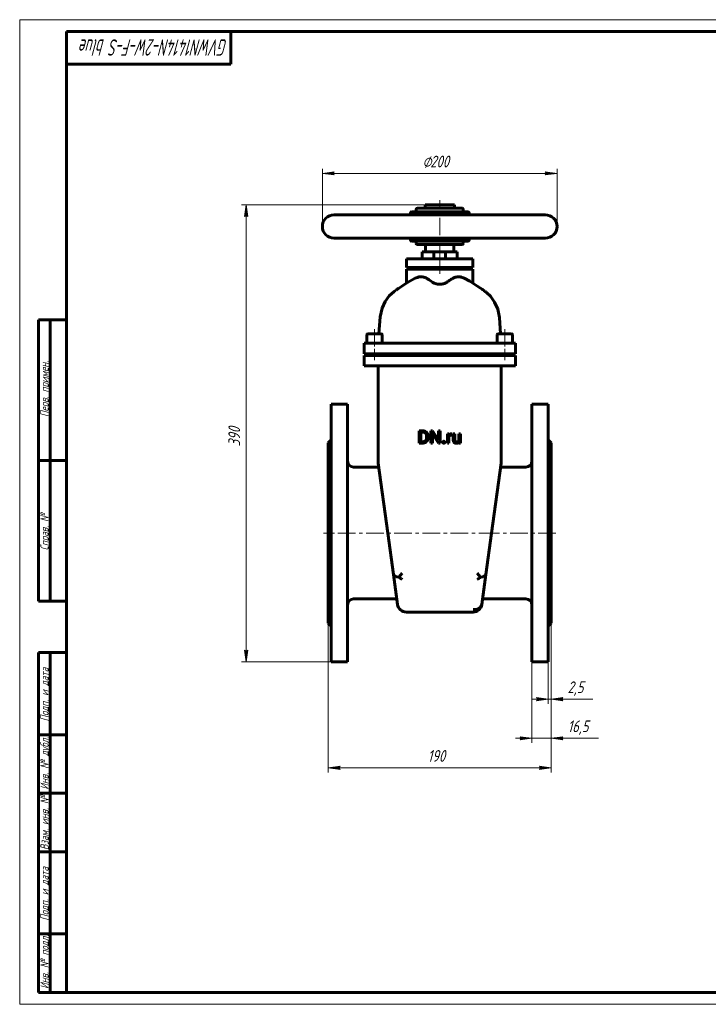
# Model space of a CAD drawing. Header units: millimetres. Extents: x 0 to 594, y 0 to 420.
# Tile 1 of 2: x 0 to 293, y 0 to 420. Entities that reach past the tile are written whole.
import ezdxf

# ---------------------------------------------------------------- set-up
doc = ezdxf.new("R2010")
doc.units = ezdxf.units.MM
for name, pattern in [('K5LT_AXLED', [12, 7.5, -1.5, 1.5, -1.5]), ('K5LT_BASIC', [0]), ('K5LT_THIN', [0])]:
    doc.linetypes.add(name, pattern=pattern)
doc.layers.add('Системный слой', color=7, linetype='Continuous')
doc.layers.add('Системный слой (1)', color=251, linetype='Continuous', true_color=0x6c6c6c)
doc.styles.add('KDIMTEXTSTYLE', font='txt', dxfattribs={"width": 0.96, "oblique": 15, "height": 5})
doc.styles.add('KTEXTSTYLE', font='txt', dxfattribs={"width": 0.96, "height": 5})
doc.dimstyles.new('KDIMSTYLE (0.50)', dxfattribs={"dimtxt": 5, "dimasz": 1, "dimexe": 2, "dimexo": 0, "dimgap": 1, "dimtad": 1, "dimlfac": 2, "dimtxsty": 'KDIMTEXTSTYLE', "dimsah": 1, "dimcen": 0, "dimdle": 1, "dimadec": 0, "dimazin": 0, "dimtfac": 0.667, "dimtmove": 0, "dimatfit": 3, "dimfxl": 1, "dimtvp": 1, "dimtolj": 1, "dimtzin": 0, "dimarcsym": 0})

# ---------------------------------------------------------------- blocks, each defined once
blk = doc.blocks.new('U0')
at = {"layer": 'Системный слой (1)', "color": 143, "linetype": 'K5LT_BASIC', "lineweight": 60, "true_color": 0x33acca}
for p, q in [((191.79, 308.4), (189.5, 309.68)), ((194.87, 306.51), (191.79, 308.4)), ((196.34, 305.54), (194.87, 306.51)), ((197.07, 305.03), (196.34, 305.54)), ((197.45, 304.77), (197.07, 305.03)), ((197.79, 304.53), (197.45, 304.77)), ((198.04, 304.35), (197.79, 304.53)), ((198.17, 304.24), (198.04, 304.35)), ((198.24, 304.19), (198.17, 304.24)), ((198.28, 304.16), (198.24, 304.19)), ((198.29, 304.15), (198.28, 304.16)), ((198.35, 304.1), (198.29, 304.15)), ((198.4, 304.06), (198.35, 304.1)), ((198.51, 303.98), (198.4, 304.06)), ((198.56, 303.94), (198.51, 303.98)), ((198.65, 303.87), (198.56, 303.94)), ((198.79, 303.75), (198.65, 303.87)), ((198.86, 303.7), (198.79, 303.75)), ((198.89, 303.68), (198.86, 303.7)), ((198.9, 303.66), (198.89, 303.68)), ((198.91, 303.66), (198.9, 303.66)), ((198.94, 303.63), (198.91, 303.66)), ((198.99, 303.59), (198.94, 303.63)), ((199.02, 303.57), (198.99, 303.59)), ((199.04, 303.55), (199.02, 303.57)), ((199.07, 303.52), (199.04, 303.55)), ((199.09, 303.5), (199.07, 303.52)), ((199.1, 303.5), (199.09, 303.5)), ((199.1, 303.49), (199.1, 303.5)), ((200.63, 302.01), (199.1, 303.49)), ((202.43, 299.52), (200.63, 302.01)), ((203.74, 296.48), (202.43, 299.52)), ((204.49, 292.94), (203.74, 296.48)), ((204.91, 286.04), (204.49, 292.94))]:
    blk.add_line(p, q, dxfattribs=at)
blk = doc.blocks.new('U1')
at = {"layer": 'Системный слой (1)', "color": 143, "linetype": 'K5LT_BASIC', "lineweight": 60, "true_color": 0x33acca}
for p, q in [((162.67, 306.19), (165.05, 307.69)), ((165.05, 307.69), (168.54, 309.68)), ((157.53, 302.14), (159.61, 304.05)), ((159.61, 304.05), (160.23, 304.51)), ((160.23, 304.51), (160.28, 304.54)), ((160.28, 304.54), (160.3, 304.56)), ((160.3, 304.56), (160.32, 304.57)), ((160.3, 304.56), (160.3, 304.56)), ((160.3, 304.56), (160.3, 304.56)), ((160.32, 304.57), (160.34, 304.59)), ((160.34, 304.59), (160.36, 304.61)), ((160.36, 304.61), (160.4, 304.63)), ((160.4, 304.63), (160.46, 304.68)), ((160.46, 304.68), (160.61, 304.78)), ((160.61, 304.78), (160.91, 304.99)), ((160.91, 304.99), (161.5, 305.4)), ((161.5, 305.4), (162.67, 306.19)), ((154.45, 296.95), (155.77, 299.79)), ((155.77, 299.79), (157.53, 302.14)), ((153.58, 293.19), (154.45, 296.95)), ((153.13, 286.04), (153.58, 293.19))]:
    blk.add_line(p, q, dxfattribs=at)
blk = doc.blocks.new('U2')
at = {"layer": 'Системный слой (1)', "color": 143, "linetype": 'K5LT_BASIC', "lineweight": 60, "true_color": 0x33acca}
for p, q in [((171.52, 321.04), (177.54, 321.04)), ((181.02, 321.04), (186.52, 321.04))]:
    blk.add_line(p, q, dxfattribs=at)
blk = doc.blocks.new('U3')
at = {"layer": 'Системный слой (1)', "color": 143, "linetype": 'K5LT_BASIC', "lineweight": 60, "true_color": 0x33acca}
for p, q in [((191.52, 336.79), (191.52, 337.54)), ((191.52, 326.04), (191.52, 326.79))]:
    blk.add_line(p, q, dxfattribs=at)
blk = doc.blocks.new('U4')
at = {"layer": 'Системный слой (1)', "color": 143, "linetype": 'K5LT_BASIC', "lineweight": 60, "true_color": 0x33acca}
for p, q in [((166.52, 336.79), (166.52, 337.54)), ((166.52, 326.04), (166.52, 326.79))]:
    blk.add_line(p, q, dxfattribs=at)
blk = doc.blocks.new('U5')
at = {"layer": 'Системный слой (1)', "color": 143, "linetype": 'K5LT_BASIC', "lineweight": 60, "true_color": 0x33acca}
for p, q in [((179.02, 321.04), (176.82, 321.04)), ((181.22, 321.04), (179.02, 321.04))]:
    blk.add_line(p, q, dxfattribs=at)
blk = doc.blocks.new('U6')
at = {"layer": 'Системный слой (1)', "color": 143, "linetype": 'K5LT_BASIC', "lineweight": 60, "true_color": 0x33acca}
for p, q in [((151.27, 286.04), (148.42, 286.04)), ((154.12, 286.04), (151.27, 286.04))]:
    blk.add_line(p, q, dxfattribs=at)
blk = doc.blocks.new('U7')
at = {"layer": 'Системный слой (1)', "color": 143, "linetype": 'K5LT_BASIC', "lineweight": 60, "true_color": 0x33acca}
for p, q in [((206.77, 286.04), (203.92, 286.04)), ((209.62, 286.04), (206.77, 286.04))]:
    blk.add_line(p, q, dxfattribs=at)
blk = doc.blocks.new('D0')
at = {"layer": 'Системный слой (1)'}
for points in [[(136.52, 100.21), (136.02, 100.87), (136.52, 101.53), (131.52, 100.87)], [(226.52, 100.87), (221.52, 101.53), (222.02, 100.87), (221.52, 100.21)]]:
    blk.add_hatch(color=7, dxfattribs=at).paths.add_polyline_path(points)
at = {"layer": 'Системный слой (1)', "color": 7, "linetype": 'K5LT_THIN', "lineweight": 18, "true_color": 0xffffff}
for p, q in [((131.52, 162.54), (131.52, 98.87)), ((226.52, 162.54), (226.52, 98.87)), ((131.52, 100.87), (136.52, 101.53)), ((136.52, 100.21), (131.52, 100.87)), ((136.52, 101.53), (136.02, 100.87)), ((136.02, 100.87), (136.52, 100.21)), ((222.02, 100.87), (221.52, 101.53)), ((221.52, 101.53), (226.52, 100.87)), ((226.52, 100.87), (221.52, 100.21)), ((221.52, 100.21), (222.02, 100.87))]:
    blk.add_line(p, q, dxfattribs=at)
blk.add_wipeout([(173.88, 101.87), (173.88, 109.25), (183.75, 109.25), (183.75, 101.87)]).dxf.layer = 'Системный слой (1)'
blk.add_line((131.52, 100.87), (226.52, 100.87), dxfattribs=at)
at = {"layer": 'Системный слой (1)', "color": 7, "insert": (173.88, 108.45), "char_height": 5, "attachment_point": 1, "style": 'KTEXTSTYLE'}
blk.add_mtext('\\fArial|b0|c204|p34;\\H5.0;\\W1.000;\\Q15;\\fGOST Type AU|b0|i0|c204|p34;\\Q15;\\W0.960;190', dxfattribs=at)
blk = doc.blocks.new('KDIMARROW_01')
at = {"layer": 'Системный слой'}
blk.add_hatch(color=0, dxfattribs=at).paths.add_polyline_path([(0, 0), (-5, 0.66), (-4.5, 0), (-5, -0.66)])
at = {"layer": 'Системный слой', "color": 0, "linetype": 'K5LT_THIN', "lineweight": 18}
for p, q in [((-4.5, 0), (-5, 0.66)), ((-5, 0.66), (0, 0)), ((0, 0), (-5, -0.66)), ((-5, -0.66), (-4.5, 0))]:
    blk.add_line(p, q, dxfattribs=at)
at = {"layer": 'Системный слой (1)', "color": 0, "linetype": 'K5LT_THIN', "lineweight": 18}
blk.add_line((387.5, 201.04), (387, 201.04), dxfattribs=at)
blk = doc.blocks.new('D1')
at = {"layer": 'Системный слой (1)'}
blk.add_hatch(color=7, dxfattribs=at).paths.add_polyline_path([(218.27, 113.5), (213.27, 114.16), (213.77, 113.5), (213.27, 112.84)])
at = {"layer": 'Системный слой (1)', "color": 7, "linetype": 'K5LT_THIN', "lineweight": 18, "true_color": 0xffffff}
for p, q in [((226.52, 162.54), (226.52, 111.5)), ((218.27, 146.04), (218.27, 111.5)), ((218.27, 113.5), (211.27, 113.5)), ((218.27, 113.5), (213.27, 114.16)), ((213.27, 114.16), (213.77, 113.5)), ((213.77, 113.5), (213.27, 112.84)), ((213.27, 112.84), (218.27, 113.5)), ((218.27, 113.5), (226.52, 113.5))]:
    blk.add_line(p, q, dxfattribs=at)
blk.add_wipeout([(233.55, 114.5), (233.55, 121.88), (244.19, 121.88), (244.19, 114.5)]).dxf.layer = 'Системный слой (1)'
at = {"layer": 'Системный слой (1)'}
blk.add_hatch(color=7, dxfattribs=at).paths.add_polyline_path([(231.02, 113.5), (231.52, 114.16), (226.52, 113.5), (231.52, 112.84)])
at = {"layer": 'Системный слой (1)', "color": 7, "linetype": 'K5LT_THIN', "lineweight": 18, "true_color": 0xffffff}
for p, q in [((231.52, 114.16), (226.52, 113.5)), ((226.52, 113.5), (231.52, 112.84)), ((226.52, 113.5), (233.52, 113.5)), ((226.52, 113.5), (231.52, 113.5)), ((231.02, 113.5), (231.52, 114.16)), ((231.52, 112.84), (231.02, 113.5)), ((231.55, 113.5), (246.63, 113.5))]:
    blk.add_line(p, q, dxfattribs=at)
at = {"layer": 'Системный слой (1)', "color": 7, "insert": (233.55, 121.09), "char_height": 5, "attachment_point": 1, "style": 'KTEXTSTYLE'}
blk.add_mtext('\\fArial|b0|c204|p34;\\H5.0;\\W1.000;\\Q15;\\fGOST Type AU|b0|i0|c204|p34;\\Q15;\\W0.960;16,5', dxfattribs=at)
blk = doc.blocks.new('D2')
at = {"layer": 'Системный слой (1)'}
blk.add_hatch(color=7, dxfattribs=at).paths.add_polyline_path([(220.27, 129.5), (225.27, 130.16), (220.27, 130.82), (220.77, 130.16)])
at = {"layer": 'Системный слой (1)', "color": 7, "linetype": 'K5LT_THIN', "lineweight": 18, "true_color": 0xffffff}
for p, q in [((226.52, 162.54), (226.52, 128.16)), ((225.27, 146.04), (225.27, 128.16)), ((225.27, 130.16), (220.27, 130.82)), ((220.27, 130.82), (220.77, 130.16)), ((225.27, 130.16), (218.27, 130.16)), ((220.77, 130.16), (220.27, 129.5)), ((220.27, 129.5), (225.27, 130.16)), ((225.27, 130.16), (226.52, 130.16))]:
    blk.add_line(p, q, dxfattribs=at)
blk.add_wipeout([(233.52, 131.16), (233.52, 138.54), (242, 138.54), (242, 131.16)]).dxf.layer = 'Системный слой (1)'
at = {"layer": 'Системный слой (1)'}
blk.add_hatch(color=7, dxfattribs=at).paths.add_polyline_path([(231.02, 130.16), (231.52, 130.82), (226.52, 130.16), (231.52, 129.5)])
at = {"layer": 'Системный слой (1)', "color": 7, "linetype": 'K5LT_THIN', "lineweight": 18, "true_color": 0xffffff}
for p, q in [((231.52, 130.82), (226.52, 130.16)), ((231.02, 130.16), (231.52, 130.82)), ((226.52, 130.16), (231.52, 129.5)), ((226.52, 130.16), (233.52, 130.16)), ((226.52, 130.16), (231.52, 130.16)), ((231.52, 129.5), (231.02, 130.16)), ((231.52, 130.16), (244.35, 130.16))]:
    blk.add_line(p, q, dxfattribs=at)
at = {"layer": 'Системный слой (1)', "color": 7, "insert": (233.52, 137.75), "char_height": 5, "attachment_point": 1, "style": 'KTEXTSTYLE'}
blk.add_mtext('\\fArial|b0|c204|p34;\\H5.0;\\W1.000;\\Q15;\\fGOST Type AU|b0|i0|c204|p34;\\Q15;\\W0.960;2,5', dxfattribs=at)
blk = doc.blocks.new('D3')
at = {"layer": 'Системный слой (1)'}
for points in [[(97.2, 336.04), (96.54, 341.04), (95.88, 336.04), (96.54, 336.54)], [(96.54, 146.04), (97.2, 151.04), (96.54, 150.54), (95.88, 151.04)]]:
    blk.add_hatch(color=7, dxfattribs=at).paths.add_polyline_path(points)
at = {"layer": 'Системный слой (1)', "color": 7, "linetype": 'K5LT_THIN', "lineweight": 18, "true_color": 0xffffff}
for p, q in [((179.02, 341.04), (94.54, 341.04)), ((95.88, 336.04), (96.54, 341.04)), ((96.54, 341.04), (97.2, 336.04)), ((96.54, 336.54), (95.88, 336.04)), ((97.2, 336.04), (96.54, 336.54)), ((96.54, 146.04), (95.88, 151.04)), ((95.88, 151.04), (96.54, 150.54)), ((96.54, 150.54), (97.2, 151.04)), ((97.2, 151.04), (96.54, 146.04)), ((136.27, 146.04), (94.54, 146.04))]:
    blk.add_line(p, q, dxfattribs=at)
blk.add_wipeout([(95.54, 238), (88.16, 238), (88.16, 248.64), (95.54, 248.64)]).dxf.layer = 'Системный слой (1)'
blk.add_line((96.54, 146.04), (96.54, 341.04), dxfattribs=at)
at = {"layer": 'Системный слой (1)', "color": 7, "insert": (88.95, 238), "char_height": 5, "attachment_point": 1, "rotation": 90, "style": 'KTEXTSTYLE'}
blk.add_mtext('\\fArial|b0|c204|p34;\\H5.0;\\W1.000;\\Q15;\\fGOST Type AU|b0|i0|c204|p34;\\Q15;\\W0.960;390', dxfattribs=at)
blk = doc.blocks.new('D4')
at = {"layer": 'Системный слой (1)'}
for points in [[(134.02, 353.76), (133.52, 354.42), (134.02, 355.07), (129.02, 354.42)], [(229.02, 354.42), (224.02, 355.07), (224.52, 354.42), (224.02, 353.76)]]:
    blk.add_hatch(color=7, dxfattribs=at).paths.add_polyline_path(points)
at = {"layer": 'Системный слой (1)', "color": 7, "linetype": 'K5LT_THIN', "lineweight": 18, "true_color": 0xffffff}
for p, q in [((129.02, 331.79), (129.02, 356.42)), ((129.02, 354.42), (134.02, 355.07)), ((134.02, 353.76), (129.02, 354.42)), ((134.02, 355.07), (133.52, 354.42)), ((133.52, 354.42), (134.02, 353.76)), ((224.52, 354.42), (224.02, 355.07)), ((224.02, 355.07), (229.02, 354.42)), ((229.02, 354.42), (224.02, 353.76)), ((224.02, 353.76), (224.52, 354.42)), ((229.02, 331.79), (229.02, 356.42))]:
    blk.add_line(p, q, dxfattribs=at)
blk.add_wipeout([(171.69, 355.42), (171.69, 362.8), (185.76, 362.8), (185.76, 355.42)]).dxf.layer = 'Системный слой (1)'
blk.add_line((129.02, 354.42), (229.02, 354.42), dxfattribs=at)
at = {"layer": 'Системный слой (1)', "color": 7, "char_height": 5, "attachment_point": 1, "style": 'KTEXTSTYLE'}
for s, insert in [('\\fArial|b0|c204|p34;\\H5.0;\\W1.000;\\Q15;\\fGOST Type AU|b0|i0|c204|p34;\\Q15;\\W0.960;⌀', (171.69, 362)), ('\\fArial|b0|c204|p34;\\H5.0;\\W1.000;\\Q15;\\fGOST Type AU|b0|i0|c204|p34;\\Q15;\\W0.960;200', (175, 362))]:
    blk.add_mtext(s, dxfattribs=dict(at, insert=insert))
blk = doc.blocks.new('U18')
at = {"color": 7, "linetype": 'K5LT_THIN', "lineweight": 18, "true_color": 0xffffff}
for p, q in [((0, 0), (0, 420)), ((0, 420), (594, 420)), ((594, 0), (0, 0))]:
    blk.add_line(p, q, dxfattribs=at)
at = {"color": 143, "linetype": 'K5LT_BASIC', "lineweight": 60, "true_color": 0x33acca}
for p, q in [((20, 5), (20, 415)), ((20, 415), (589, 415)), ((90, 415), (90, 401)), ((90, 401), (20, 401)), ((8, 172), (8, 292)), ((20, 292), (8, 292)), ((13, 172), (13, 292)), ((20, 232), (8, 232)), ((20, 172), (8, 172)), ((8, 5), (8, 150)), ((20, 150), (8, 150)), ((13, 5), (13, 150)), ((20, 115), (8, 115)), ((20, 90), (8, 90)), ((20, 65), (8, 65)), ((20, 30), (8, 30)), ((20, 5), (8, 5)), ((589, 5), (20, 5))]:
    blk.add_line(p, q, dxfattribs=at)
at = {"color": 7, "attachment_point": 1, "style": 'KTEXTSTYLE'}
for s, insert, char_height, rotation in [('\\fArial|b0|c204|p34;\\H5.0;\\W1.000;\\Q15;\\fGOST Type AU|b0|i0|c204|p34;\\Q15;\\W0.710;\\H7.00;GVWN1414N-2W-F-S blue', (88.66, 404.64), 7, 180), ('\\fArial|b0|c204|p34;\\H5.0;\\W1.000;\\Q15;\\fGOST Type AU|b0|i0|c204|p34;\\Q15;\\W0.960;\\H3.50;Перв. примен.', (8.82, 250.52), 3.5, 90), ('\\fArial|b0|c204|p34;\\H5.0;\\W1.000;\\Q15;\\fGOST Type AU|b0|i0|c204|p34;\\Q15;\\W0.960;\\H3.50;Справ. №', (8.82, 193.63), 3.5, 90), ('\\fArial|b0|c204|p34;\\H5.0;\\W1.000;\\Q15;\\fGOST Type AU|b0|i0|c204|p34;\\Q15;\\W0.960;\\H3.50;Подп. и дата', (8.82, 120.66), 3.5, 90), ('\\fArial|b0|c204|p34;\\H5.0;\\W1.000;\\Q15;\\fGOST Type AU|b0|i0|c204|p34;\\Q15;\\W0.960;\\H3.50;Инв. № дубл.', (8.82, 91.57), 3.5, 90), ('\\fArial|b0|c204|p34;\\H5.0;\\W1.000;\\Q15;\\fGOST Type AU|b0|i0|c204|p34;\\Q15;\\W0.960;\\H3.50;Взам. инв. №', (8.82, 65.8), 3.5, 90), ('\\fArial|b0|c204|p34;\\H5.0;\\W1.000;\\Q15;\\fGOST Type AU|b0|i0|c204|p34;\\Q15;\\W0.960;\\H3.50;Подп. и дата', (8.82, 35.66), 3.5, 90), ('\\fArial|b0|c204|p34;\\H5.0;\\W1.000;\\Q15;\\fGOST Type AU|b0|i0|c204|p34;\\Q15;\\W0.960;\\H3.50;Инв. № подл.', (8.82, 6.57), 3.5, 90)]:
    blk.add_mtext(s, dxfattribs=dict(at, insert=insert, char_height=char_height, rotation=rotation))

msp = doc.modelspace()

# ---------------------------------------------------------------- linework, layer by layer
at = {"layer": 'Системный слой (1)', "color": 143, "linetype": 'K5LT_BASIC', "lineweight": 60, "true_color": 0x33acca}
for p, q in [((172.769, 339.5386), (172.769, 341.0386)), ((172.769, 341.0386), (185.269, 341.0386)), ((185.269, 339.5386), (185.269, 341.0386)), ((134.019, 336.7886), (224.019, 336.7886)), ((191.019, 338.0386), (167.019, 338.0386)), ((169.019, 338.0386), (169.019, 339.0386)), ((188.519, 339.5386), (169.519, 339.5386)), ((189.019, 338.0386), (189.019, 339.0386)), ((134.019, 326.7886), (224.019, 326.7886)), ((167.019, 325.5386), (191.019, 325.5386)), ((169.019, 324.5386), (169.019, 325.5386)), ((169.519, 324.0386), (188.519, 324.0386)), ((173.019, 321.0386), (173.019, 324.0386)), ((185.019, 321.0386), (185.019, 324.0386)), ((189.019, 324.5386), (189.019, 325.5386)), ((171.519, 318.0386), (171.519, 321.0386)), ((176.519, 320.7386), (176.519, 318.0386)), ((181.519, 320.7386), (181.519, 318.0386)), ((186.519, 318.0386), (186.519, 321.0386)), ((164.9059, 318.0386), (165.6231, 318.0386)), ((164.9059, 314.2886), (164.9059, 318.0386)), ((165.6231, 318.0386), (175.9862, 318.0386)), ((175.9862, 318.0386), (182.0518, 318.0386)), ((182.0518, 318.0386), (192.4149, 318.0386)), ((192.4149, 318.0386), (193.1321, 318.0386)), ((193.1321, 314.2886), (193.1321, 318.0386)), ((165.6231, 314.2886), (164.9059, 314.2886)), ((164.9059, 313.5386), (165.6231, 313.5386)), ((164.9059, 307.6065), (164.9059, 313.5386)), ((165.6231, 314.2886), (175.9862, 314.2886)), ((165.6231, 313.5386), (175.9862, 313.5386)), ((171.519, 313.5386), (171.519, 314.2886)), ((182.0518, 314.2886), (175.9862, 314.2886)), ((175.9862, 313.5386), (182.0518, 313.5386)), ((177.519, 314.2886), (177.519, 313.5386)), ((180.519, 314.2886), (180.519, 313.5386)), ((182.0518, 314.2886), (192.4149, 314.2886)), ((182.0518, 313.5386), (192.4149, 313.5386)), ((186.519, 313.5386), (186.519, 314.2886)), ((193.1321, 314.2886), (192.4149, 314.2886)), ((192.4149, 313.5386), (193.1321, 313.5386)), ((193.1321, 307.6065), (193.1321, 313.5386)), ((148.019, 285.6386), (148.019, 282.0386)), ((154.519, 285.6386), (154.519, 282.0386)), ((203.519, 285.6386), (203.519, 282.0386)), ((209.619, 286.0386), (206.769, 286.0386)), ((210.019, 285.6386), (210.019, 282.0386)), ((146.769, 277.5386), (146.769, 282.0386)), ((146.769, 282.0386), (151.269, 282.0386)), ((151.269, 282.0386), (206.769, 282.0386)), ((206.769, 282.0386), (211.269, 282.0386)), ((211.269, 277.5386), (211.269, 282.0386)), ((151.269, 277.5386), (146.769, 277.5386)), ((149.269, 277.5386), (149.269, 276.8386)), ((151.269, 277.5386), (206.769, 277.5386)), ((153.269, 277.5386), (153.269, 276.8386)), ((160.269, 276.7886), (160.269, 277.5386)), ((197.769, 276.7886), (197.769, 277.5386)), ((204.769, 277.5386), (204.769, 276.8386)), ((211.269, 277.5386), (206.769, 277.5386)), ((208.769, 277.5386), (208.769, 276.8386)), ((146.769, 276.7886), (151.269, 276.7886)), ((146.769, 272.2886), (146.769, 276.7886)), ((149.269, 276.8386), (149.319, 276.7886)), ((153.269, 276.8386), (149.269, 276.8386)), ((151.269, 276.7886), (206.769, 276.7886)), ((153.269, 276.8386), (153.219, 276.7886)), ((208.769, 276.8386), (204.769, 276.8386)), ((204.769, 276.8386), (204.819, 276.7886)), ((206.769, 276.7886), (211.269, 276.7886)), ((208.769, 276.8386), (208.719, 276.7886)), ((211.269, 272.2886), (211.269, 276.7886)), ((151.269, 272.2886), (146.769, 272.2886)), ((151.269, 272.2886), (206.769, 272.2886)), ((152.769, 272.2886), (152.769, 231.2947)), ((205.269, 231.2947), (205.269, 272.2886)), ((211.269, 272.2886), (206.769, 272.2886)), ((132.769, 256.0386), (139.769, 256.0386)), ((132.769, 256.0386), (132.769, 146.0386)), ((139.769, 256.0386), (139.769, 146.0386)), ((225.269, 256.0386), (218.269, 256.0386)), ((218.269, 256.0386), (218.269, 146.0386)), ((225.269, 256.0386), (225.269, 146.0386)), ((171.7952, 244.6287), (170.3182, 244.6287)), ((170.3182, 244.6287), (170.3182, 239.4089)), ((171.7952, 244.0623), (171.0101, 244.0623)), ((171.0101, 244.0623), (171.0101, 239.9717)), ((175.8718, 244.6287), (175.1799, 244.6287)), ((175.1799, 244.6287), (175.1799, 239.4089)), ((178.5104, 240.5919), (175.8718, 244.6287)), ((178.5104, 244.6287), (178.5104, 240.5919)), ((179.1952, 244.6287), (178.5104, 244.6287)), ((179.1952, 239.4089), (179.1952, 244.6287)), ((131.519, 239.5386), (132.769, 240.7886)), ((131.519, 239.5386), (131.519, 162.5386)), ((170.3182, 239.4089), (171.7307, 239.4089)), ((171.0101, 239.9717), (171.7307, 239.9717)), ((173.4121, 241.8611), (173.4121, 242.1801)), ((174.0968, 241.8611), (174.0968, 242.173)), ((175.1799, 239.4089), (175.8718, 239.4089)), ((175.8718, 243.4349), (178.4996, 239.4089)), ((175.8718, 239.4089), (175.8718, 243.4349)), ((178.4996, 239.4089), (179.1952, 239.4089)), ((182.3026, 243.2879), (182.3026, 239.4089)), ((182.9479, 243.2879), (182.3026, 243.2879)), ((182.3026, 239.4089), (182.9659, 239.4089)), ((182.961, 242.8444), (182.9479, 243.2879)), ((182.9659, 239.4089), (182.9659, 242.1646)), ((184.174, 242.6928), (184.1776, 243.3094)), ((184.7886, 243.2879), (184.7886, 240.7855)), ((185.4518, 243.2879), (184.7886, 243.2879)), ((185.4518, 240.7784), (185.4518, 243.2879)), ((187.8431, 243.2879), (187.1762, 243.2879)), ((187.1762, 243.2879), (187.1762, 240.4654)), ((187.1947, 239.7927), (187.2085, 239.4089)), ((187.2085, 239.4089), (187.8431, 239.4089)), ((187.8431, 239.4089), (187.8431, 243.2879)), ((226.519, 239.5386), (225.269, 240.7886)), ((226.519, 239.5386), (226.519, 162.5386)), ((142.269, 229.1636), (153.0264, 229.1636)), ((152.8038, 230.7848), (156.8867, 201.0386)), ((201.1514, 201.0386), (205.2342, 230.7848)), ((205.0117, 229.1636), (215.769, 229.1636)), ((156.8867, 201.0386), (159.317, 183.3319)), ((198.721, 183.3319), (201.1514, 201.0386)), ((161.0743, 170.5286), (159.317, 183.3319)), ((161.6366, 182.2417), (163.0321, 183.8419)), ((196.4014, 182.2417), (195.0059, 183.8419)), ((198.721, 183.3319), (196.9637, 170.5286)), ((142.269, 172.9136), (160.747, 172.9136)), ((197.2911, 172.9136), (215.769, 172.9136)), ((164.7895, 167.2886), (193.2486, 167.2886)), ((131.519, 162.5386), (132.769, 161.2886)), ((226.519, 162.5386), (225.269, 161.2886)), ((132.769, 146.0386), (139.769, 146.0386)), ((225.269, 146.0386), (218.269, 146.0386))]:
    msp.add_line(p, q, dxfattribs=at)
at = {"layer": 'Системный слой (1)', "color": 30, "linetype": 'K5LT_AXLED', "lineweight": 18, "true_color": 0xff8000}
for p, q in [((179.019, 316.0386), (179.019, 343.0386)), ((179.019, 311.5386), (179.019, 316.2886)), ((151.269, 288.0386), (151.269, 280.0386)), ((206.769, 288.0386), (206.769, 280.0386)), ((151.269, 279.5386), (151.269, 274.7886)), ((206.769, 279.5386), (206.769, 274.7886)), ((203.1514, 201.0386), (129.519, 201.0386)), ((228.519, 201.0386), (199.1514, 201.0386))]:
    msp.add_line(p, q, dxfattribs=at)
at = {"layer": 'Системный слой (1)', "color": 143, "linetype": 'K5LT_BASIC', "lineweight": 60, "true_color": 0x33acca}
for centre, radius, start, end in [((134.019, 331.7886), 5, 90, 270), ((167.019, 337.5386), 0.5, 90, 180), ((169.519, 339.0386), 0.5, 90, 180), ((188.519, 339.0386), 0.5, 0, 90), ((191.019, 337.5386), 0.5, 0, 90), ((224.019, 331.7886), 5, 270, 90), ((167.019, 326.0386), 0.5, 180, 270), ((169.519, 324.5386), 0.5, 180, 270), ((188.519, 324.5386), 0.5, 270, 0), ((191.019, 326.0386), 0.5, 270, 0), ((176.819, 320.7386), 0.3, 90, 180), ((181.219, 320.7386), 0.3, 0, 90), ((148.419, 285.6386), 0.4, 90, 180), ((148.419, 285.6386), 0.4, 90, 180), ((154.119, 285.6386), 0.4, 0, 90), ((203.919, 285.6386), 0.4, 90, 180), ((209.619, 285.6386), 0.4, 0, 90), ((142.269, 231.6636), 2.5, 180, 270), ((156.519, 231.2947), 3.75, 180, 187.815294), ((201.519, 231.2947), 3.75, 352.184706, 0), ((215.769, 231.6636), 2.5, 270, 0), ((142.269, 170.4136), 2.5, 90, 180), ((215.769, 170.4136), 2.5, 0, 90), ((164.7895, 171.0386), 3.75, 187.815294, 270), ((193.2486, 171.0386), 3.75, 270, 352.184706)]:
    msp.add_arc(centre, radius, start, end, dxfattribs=at)
for centre, major_axis, ratio, start_param, end_param in [((163.0321, 183.8419), (3.7152, 0.5099), 0.41148301, 3.14159265, 4.27153931), ((163.0321, 183.8419), (-3.8888, 3.3915), 0.41148301, 1.57079633, 1.91534482), ((195.0059, 183.8419), (-3.8888, -3.3915), 0.41148301, 1.22624783, 1.57079633), ((195.0059, 183.8419), (-3.7152, 0.5099), 0.41148301, 2.011646, 3.14159265), ((193.2486, 171.0386), (3.7152, -0.5099), 0.70379985, 4.80869015, 6.28318531)]:
    msp.add_ellipse(centre, major_axis=major_axis, ratio=ratio, start_param=start_param, end_param=end_param, dxfattribs=at)
for points, degree, knots in [([(168.5404, 309.6816), (168.8548, 309.8494), (169.3907, 310.0751), (170.2123, 310.2743), (170.9498, 310.3377), (171.6779, 310.2843), (172.2906, 310.1537), (172.8279, 309.9747), (173.3747, 309.7331), (173.7517, 309.5161), (173.9662, 309.3753)], 3, [0, 0, 0, 0, 1.96543713, 3.28742264, 4.94664265, 6.36478901, 7.63085044, 8.62764348, 9.62886529, 11, 11, 11, 11]), ([(182.0518, 307.989), (181.9691, 307.9298), (181.793, 307.8168), (181.4746, 307.6523), (181.1581, 307.5231), (180.8501, 307.422), (180.5713, 307.3454), (180.2595, 307.2773), (179.9781, 307.2317), (179.7264, 307.2012), (179.5027, 307.1811), (179.2581, 307.1683), (178.9972, 307.1639), (178.6987, 307.1703), (178.3814, 307.1926), (178.071, 307.2298), (177.8365, 307.2684), (177.6322, 307.3092), (177.4377, 307.3539), (177.23, 307.4102), (177.0006, 307.4825), (176.809, 307.5528), (176.4684, 307.695), (176.2054, 307.8373), (176.0151, 307.9683), (175.9862, 307.989)], 3, [0, 0, 0, 0, 1.63351175, 3.20447315, 5.05637425, 6.09557831, 7.20710539, 8.4924401, 9.75440355, 10.37501767, 11.26428518, 12.18257535, 12.99999092, 14.05009253, 15.36981616, 16.41920887, 17.4635889, 18.0159731, 18.78366034, 19.76799732, 20.56809004, 21.72575691, 22.35734154, 25.43076556, 26, 26, 26, 26]), ([(184.0718, 309.3753), (183.8412, 309.2238), (183.3864, 308.9205), (182.7223, 308.4646), (182.2757, 308.1494), (182.0518, 307.989)], 3, [0, 0, 0, 0, 1.99085063, 4.02119579, 6, 6, 6, 6]), ([(184.0718, 309.3753), (184.3687, 309.5701), (184.8817, 309.85), (185.6649, 310.1375), (186.3961, 310.2942), (187.1413, 310.3344), (187.867, 310.2653), (188.6491, 310.0752), (189.1946, 309.8434), (189.4976, 309.6816)], 3, [0, 0, 0, 0, 1.72649285, 2.91710599, 4.33984219, 5.71886355, 6.95564334, 8.27778843, 10, 10, 10, 10]), ([(183.3405, 243.2252), (183.1128, 243.0907), (182.9634, 242.8484), (182.961, 242.8444)], 2, [0, 0, 0, 1.96730614, 2, 2, 2])]:
    msp.add_open_spline(points, degree=degree, knots=knots, dxfattribs=at)
for points, degree in [([(175.9862, 307.989), (175.3216, 308.465), (174.6483, 308.9273), (173.9662, 309.3753)], 3), ([(174.0968, 242.173), (174.0968, 242.7394), (173.767, 243.6464), (173.1539, 244.2882), (172.3079, 244.6287), (171.7952, 244.6287)], 2), ([(173.4121, 242.1801), (173.4121, 242.6283), (173.197, 243.3273), (172.7811, 243.8113), (172.1824, 244.0623), (171.7952, 244.0623)], 2), ([(171.7307, 239.4089), (172.2756, 239.4089), (173.1468, 239.7495), (173.767, 240.3876), (174.0968, 241.2946), (174.0968, 241.8611)], 2), ([(171.7307, 239.9717), (172.2899, 239.9717), (173.0356, 240.4414), (173.4121, 241.291), (173.4121, 241.8611)], 2), ([(180.4745, 240.0452), (180.3687, 239.9287), (180.3687, 239.7602)], 2), ([(180.3687, 239.7602), (180.3687, 239.5953), (180.4745, 239.4806)], 2), ([(180.781, 240.1617), (180.5802, 240.1617), (180.4745, 240.0452)], 2), ([(180.4745, 239.4806), (180.5802, 239.3658), (180.781, 239.3658)], 2), ([(181.0875, 240.0452), (180.9817, 240.1617), (180.781, 240.1617)], 2), ([(180.781, 239.3658), (180.9817, 239.3658), (181.0875, 239.4806)], 2), ([(181.1933, 239.7602), (181.1933, 239.9287), (181.0875, 240.0452)], 2), ([(181.0875, 239.4806), (181.1933, 239.5953), (181.1933, 239.7602)], 2), ([(182.9659, 242.1646), (183.0344, 242.3281), (183.1487, 242.449)], 2), ([(183.1487, 242.449), (183.2706, 242.5781), (183.4463, 242.6498)], 2), ([(183.8836, 243.3596), (183.5682, 243.3596), (183.3405, 243.2252)], 2), ([(183.4463, 242.6498), (183.6219, 242.7215), (183.8514, 242.7215)], 2), ([(183.8514, 242.7215), (183.9446, 242.7215), (184.0916, 242.7107), (184.174, 242.6928)], 2), ([(184.1776, 243.3094), (184.1418, 243.3273), (183.9553, 243.3596), (183.8836, 243.3596)], 2), ([(184.7886, 240.7855), (184.7886, 240.3984), (184.9715, 239.8463), (185.3084, 239.5021), (185.5432, 239.4196)], 2), ([(185.6723, 240.0775), (185.5701, 240.1761), (185.4518, 240.5167), (185.4518, 240.7784)], 2), ([(185.5432, 239.4196), (185.7781, 239.3372), (186.0613, 239.3372)], 2), ([(186.1653, 239.9), (186.029, 239.9), (185.7745, 239.9789), (185.6723, 240.0775)], 2), ([(186.0613, 239.3372), (186.4772, 239.3372), (186.7675, 239.4716)], 2), ([(186.8357, 240.0632), (186.5883, 239.9), (186.1653, 239.9)], 2), ([(186.7675, 239.4716), (187.0247, 239.5907), (187.1947, 239.7927)], 2), ([(187.1762, 240.4654), (187.0656, 240.2148), (186.8357, 240.0632)], 2)]:
    msp.add_open_spline(points, degree=degree, dxfattribs=at)

# ---------------------------------------------------------------- block references
at = {"layer": 'Системный слой (1)'}
for name in ['U4', 'U3', 'U2', 'U5', 'U1', 'U0', 'U6', 'U7']:
    msp.add_blockref(name, (0, 0), dxfattribs=at)

# ---------------------------------------------------------------- next in the draw order: dimensions: what is measured, and where the dimension line sits
at = {"layer": 'Системный слой (1)', "color": 7}
dim = msp.add_linear_dim(base=(131.519, 100.8672), p1=(226.519, 162.5386), p2=(131.519, 162.5386), dimstyle='KDIMSTYLE (0.50)', override={"dimexo": 0, "dimpost": '\\fGOST Type AU|b0|c204|p34;\\H5.0;\\W0.960;\\Q15;<>', "dimblk1": 'KDIMARROW_01', "dimblk2": 'KDIMARROW_01', "dimse1": 0, "dimse2": 0, "dimclrt": 7, "dimtol": 1, "dimtp": 0, "dimtm": 0, "dimtdec": 5, "dimtolj": 1}, dxfattribs=at)
dim.commit()
dim.dimension.update_dxf_attribs({"geometry": 'D0', "text_midpoint": (179.019, 100.8672), "dimtype": 160})

# ---------------------------------------------------------------- next in the draw order: dimensions: what is measured, and where the dimension line sits
dim = msp.add_linear_dim(base=(96.5422, 146.0386), p1=(179.019, 341.0386), p2=(136.269, 146.0386), angle=90, dimstyle='KDIMSTYLE (0.50)', override={"dimexo": 0, "dimpost": '\\fGOST Type AU|b0|c204|p34;\\H5.0;\\W0.960;\\Q15;<>', "dimblk1": 'KDIMARROW_01', "dimblk2": 'KDIMARROW_01', "dimse1": 0, "dimse2": 0, "dimclrt": 7, "dimtol": 1, "dimtp": 0, "dimtm": 0, "dimtdec": 5, "dimtolj": 1}, dxfattribs=at)
dim.commit()
dim.dimension.update_dxf_attribs({"geometry": 'D3', "text_midpoint": (96.5422, 243.5386), "dimtype": 160})
dim = msp.add_linear_dim(base=(218.269, 113.4979), p1=(226.519, 162.5386), p2=(218.269, 146.0386), dimstyle='KDIMSTYLE (0.50)', override={"dimexo": 0, "dimtoh": 1, "dimpost": '\\fGOST Type AU|b0|c204|p34;\\H5.0;\\W0.960;\\Q15;<>', "dimblk1": 'KDIMARROW_01', "dimblk2": 'KDIMARROW_01', "dimse1": 0, "dimse2": 0, "dimclrt": 7, "dimtol": 1, "dimtp": 0, "dimtm": 0, "dimtdec": 5, "dimtmove": 1, "dimtolj": 1}, dxfattribs=at)
dim.commit()
dim.dimension.update_dxf_attribs({"geometry": 'D1', "text_midpoint": (239.0917, 113.4979), "dimtype": 160})

# ---------------------------------------------------------------- next in the draw order: dimensions: what is measured, and where the dimension line sits
dim = msp.add_linear_dim(base=(129.019, 354.4163), p1=(229.019, 331.7886), p2=(129.019, 331.7886), angle=180, dimstyle='KDIMSTYLE (0.50)', override={"dimexo": 0, "dimpost": '\\fGOST Type AU|b0|c204|p34;\\H5.0;\\W0.960;\\Q15;∅<>', "dimblk1": 'KDIMARROW_01', "dimblk2": 'KDIMARROW_01', "dimse1": 0, "dimse2": 0, "dimclrt": 7, "dimtol": 1, "dimtp": 0, "dimtm": 0, "dimtdec": 5, "dimtolj": 1}, dxfattribs=at)
dim.commit()
dim.dimension.update_dxf_attribs({"geometry": 'D4', "text_midpoint": (179.019, 354.4163), "dimtype": 160})
dim = msp.add_linear_dim(base=(225.269, 130.1611), p1=(226.519, 162.5386), p2=(225.269, 146.0386), dimstyle='KDIMSTYLE (0.50)', override={"dimexo": 0, "dimtoh": 1, "dimpost": '\\fGOST Type AU|b0|c204|p34;\\H5.0;\\W0.960;\\Q15;<>', "dimblk1": 'KDIMARROW_01', "dimblk2": 'KDIMARROW_01', "dimse1": 0, "dimse2": 0, "dimclrt": 7, "dimtol": 1, "dimtp": 0, "dimtm": 0, "dimtdec": 5, "dimtmove": 1, "dimtolj": 1}, dxfattribs=at)
dim.commit()
dim.dimension.update_dxf_attribs({"geometry": 'D2', "text_midpoint": (237.9347, 130.1611), "dimtype": 160})

# ---------------------------------------------------------------- next in the draw order: block references
msp.add_blockref('U18', (0, 0))

doc.saveas('drawing.dxf')
